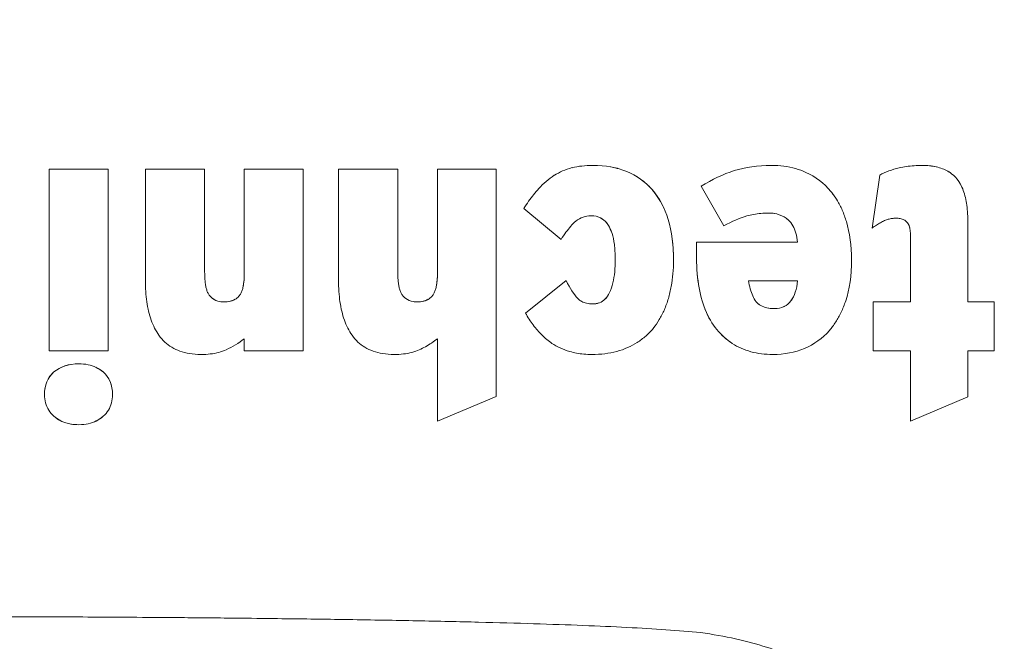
# Model space of a CAD drawing. Header units: centimetres. Extents: x -122 to 72759, y 3298 to 43172.
# Tile 146 of 243: x 30475.973 to 30476.744, y 17227.569 to 17228.056. Entities that reach past the tile are written whole.
import ezdxf
from ezdxf import colors
from ezdxf.entities.mleader import LeaderData, LeaderLine
from ezdxf.math import Vec2, Vec3

# ---------------------------------------------------------------- set-up
doc = ezdxf.new("R2010")
doc.units = ezdxf.units.CM
doc.header["$MEASUREMENT"] = 0
doc.layers.get('0').update_dxf_attribs({"lineweight": 5})
doc.layers.add('IS_ARMATURA', color=7, linetype='Continuous', lineweight=9)
doc.layers.add('IS_INSTAL GAZ_Opis', color=7, linetype='Continuous', lineweight=5)
doc.styles.add('Arial-sanit', font='arial.ttf')

# ---------------------------------------------------------------- blocks, each defined once
blk = doc.blocks.new('G$CD5DA571F')
at = {"color": 0, "linetype": 'Continuous', "lineweight": 0}
for p, q in [((25.0193, 8.9164), (25.401, 8.9164)), ((25.0193, 8.712), (25.0193, 8.9164)), ((25.401, 8.9164), (25.401, 8.712)), ((24.4025, 8.712), (25.0193, 8.712)), ((25.401, 8.712), (25.7614, 8.712)), ((25.7614, 8.712), (25.9522, 8.263)), ((25.0193, 8.263), (24.5047, 8.263)), ((25.0193, 7.9709), (25.0193, 8.263)), ((25.9522, 8.263), (25.401, 8.263)), ((25.401, 8.263), (25.401, 7.9709)), ((24.4411, 7.9636), (24.0267, 8.022)), ((25.401, 7.9709), (25.0193, 7.9709)), ((24.551, 6.5892), (24.551, 7.3795)), ((24.8536, 7.3795), (24.8536, 6.9944)), ((24.4237, 6.8028), (24.1134, 6.6257)), ((24.6454, 6.5874), (24.5914, 6.5874)), ((25.1061, 5.2495), (24.8516, 5.5671)), ((24.5298, 5.5287), (24.2888, 5.2367)), ((23.9804, 5.0213), (25.7576, 5.0213)), ((23.9804, 4.5613), (23.9804, 5.0213)), ((25.7576, 5.0213), (25.9522, 4.5613)), ((24.7919, 4.5613), (23.9804, 4.5613)), ((25.9522, 4.5613), (25.3065, 4.5613)), ((23.9804, 4.251), (24.7861, 4.251)), ((23.9804, 3.7874), (23.9804, 4.251)), ((24.8497, 3.7874), (23.9804, 3.7874)), ((23.9804, 3.51), (25.401, 3.51)), ((23.9804, 3.05), (23.9804, 3.51)), ((25.401, 3.51), (25.401, 3.05)), ((24.7919, 3.05), (23.9804, 3.05)), ((25.401, 3.05), (25.3065, 3.05)), ((23.9804, 2.7397), (24.7861, 2.7397)), ((23.9804, 2.2761), (23.9804, 2.7397)), ((24.8497, 2.2761), (23.9804, 2.2761)), ((23.9804, 1.5241), (23.9804, 1.9859)), ((23.9804, 1.9859), (25.401, 1.9859)), ((25.401, 1.9859), (25.401, 1.5241)), ((25.401, 1.5241), (23.9804, 1.5241))]:
    blk.add_line(p, q, dxfattribs=at)
blk.add_circle((-21, 1), 174.3366)
for centre, radius in [((15.4314, -0.0048), 32.9953), ((15.4314, -0.0048), 32.9913), ((15.4804, 0), 32.7)]:
    blk.add_arc(centre, radius, 270, 90, dxfattribs=at)
at = {"color": 0, "linetype": 'Continuous', "lineweight": 0, "extrusion": (0, 1.83697e-16, -1)}
blk.add_arc((-24.7734, 2.6272), 0.6804, 141.58749, 155.666, dxfattribs=at)
at = {"color": 0, "linetype": 'Continuous', "lineweight": 0, "extrusion": (1.78726e-31, 1.83697e-16, -1)}
blk.add_ellipse((24.1589, 8.2438), major_axis=(0.0712, -0.3747), ratio=0.521168, start_param=1.039674, end_param=1.481855, dxfattribs=at)
at = {"color": 0, "linetype": 'Continuous', "lineweight": 0, "extrusion": (2.46519e-32, 1.83697e-16, -1)}
blk.add_ellipse((26.6366, 5.2124), major_axis=(2.5262, -2.3808), ratio=0.402431, start_param=-2.914439, end_param=-2.737936, dxfattribs=at)
at = {"color": 0, "linetype": 'Continuous', "lineweight": 0, "extrusion": (0, 1.83697e-16, -1)}
for centre, major_axis, ratio, start_param, end_param in [((8.1071, -7.572), (17.1353, 15.181), 0.141429, -0.158317, -0.081277), ((24.8738, 7.0551), (0.8662, -0.3932), 0.738922, 3.133941, 3.484493), ((5.8121, 26.0763), (19.2139, -19.0136), 0.069502, -0.068544, -0.049691), ((5.8121, 26.0763), (19.2139, -19.0136), 0.069502, -0.013482, 0.00624), ((30.361, 1.5479), (6.2993, -4.607), 0.256797, 2.955857, 3.199316), ((20.3812, 2.3545), (4.6108, 2.1402), 0.116697, -0.246297, -0.154469)]:
    blk.add_ellipse(centre, major_axis=major_axis, ratio=ratio, start_param=start_param, end_param=end_param, dxfattribs=at)
at = {"color": 0, "linetype": 'Continuous', "lineweight": 0, "extrusion": (3.69779e-32, 1.83697e-16, -1)}
blk.add_ellipse((18.776, 1.8777), major_axis=(6.5153, 5.7014), ratio=0.250186, start_param=-0.031657, end_param=0.079067, dxfattribs=at)
at = {"color": 0, "linetype": 'Continuous', "lineweight": 0, "extrusion": (-4.93038e-32, 1.83697e-16, -1)}
blk.add_ellipse((2.4795, -3.6314), major_axis=(22.89, 11.0952), ratio=0.149855, start_param=0.00899, end_param=0.072519, dxfattribs=at)
at = {"color": 0, "linetype": 'Continuous', "lineweight": 0}
for centre, major_axis, ratio, start_param, end_param in [((24.6366, 7.0692), (-0.2503, 0.2468), 0.762117, 0.048499, 0.646179), ((24.9561, 6.7266), (-0.5759, 0.5497), 0.470046, 0.684073, 0.988591), ((35.9955, -5.0181), (-11.8918, 11.2234), 0.180419, -0.188915, -0.140402), ((35.9955, -5.0181), (-11.8918, 11.2234), 0.180419, -0.068428, -0.017253), ((24.7019, 5.7802), (-0.3563, -0.0366), 0.710653, -0.073918, 0.419139), ((24.1309, 5.5311), (-0.8974, -0.2034), 0.21251, 2.453491, 2.797869), ((22.4945, 6.045), (-2.5003, 1.728), 0.203014, 3.085295, 3.281113), ((22.9231, 4.2382), (-2.0716, 1.4325), 0.223073, 3.079797, 3.294788), ((29.0115, -2.7462), (3.4101, -4.7239), 0.183053, 3.055792, 3.127879), ((22.9269, 3.9395), (-2.9964, 2.3676), 0.245761, 3.276627, 3.333563), ((27.0562, 2.7908), (-1.493, -1.2261), 0.348962, -0.199562, -0.079265), ((26.2549, 2.4431), (-0.6509, -0.9166), 0.424288, -0.105234, 0.024006), ((22.9269, 3.9395), (-2.9964, 2.3676), 0.245761, 3.125837, 3.190529), ((26.2549, 2.4431), (-0.6509, -0.9166), 0.424288, 0.190315, 0.293178)]:
    blk.add_ellipse(centre, major_axis=major_axis, ratio=ratio, start_param=start_param, end_param=end_param, dxfattribs=at)
at = {"color": 0, "linetype": 'Continuous', "lineweight": 0, "extrusion": (-7.88861e-31, 1.83697e-16, -1)}
blk.add_ellipse((75.8341, 42.4256), major_axis=(51.7454, 35.7436), ratio=0.105492, start_param=-3.108366, end_param=-3.068849, dxfattribs=at)
at = {"color": 0, "linetype": 'Continuous', "lineweight": 0, "extrusion": (1.72563e-31, 1.83697e-16, -1)}
blk.add_ellipse((44.9324, 9.7682), major_axis=(20.9855, 2.6873), ratio=0.222166, start_param=3.040857, end_param=3.09861, dxfattribs=at)
at = {"color": 0, "linetype": 'Continuous', "lineweight": 0, "extrusion": (2.95823e-31, 1.83697e-16, -1)}
blk.add_ellipse((39.5177, -8.4697), major_axis=(15.4125, -14.6765), ratio=0.158398, start_param=-3.127129, end_param=-2.97676, dxfattribs=at)
at = {"color": 0, "linetype": 'Continuous', "lineweight": 0, "extrusion": (-6.16298e-33, 1.83697e-16, -1)}
blk.add_ellipse((24.2403, 5.9342), major_axis=(-0.1165, -0.5235), ratio=0.504773, start_param=0.806579, end_param=1.155705, dxfattribs=at)
at = {"color": 0, "linetype": 'Continuous', "lineweight": 0, "extrusion": (6.16298e-33, 1.83697e-16, -1)}
blk.add_ellipse((24.4045, 5.9937), major_axis=(-0.185, -0.6709), ratio=0.635051, start_param=0.533553, end_param=0.807022, dxfattribs=at)
at = {"color": 0, "linetype": 'Continuous', "lineweight": 0, "extrusion": (1.97215e-31, 1.83697e-16, -1)}
blk.add_ellipse((25.2279, 5.7359), major_axis=(-0.0477, -0.3796), ratio=0.5347, start_param=-1.262047, end_param=-0.816811, dxfattribs=at)
at = {"color": 0, "linetype": 'Continuous', "lineweight": 0, "extrusion": (1.2326e-32, 1.83697e-16, -1)}
for centre, major_axis, ratio, start_param, end_param in [((24.264, 5.5537), (0.2569, -0.2812), 0.616692, 1.414719, 1.839994), ((21.8789, 2.2457), (3.1134, 2.2526), 0.182555, 0.016305, 0.085641), ((20.1653, 7.6226), (4.8298, -3.3051), 0.146312, -0.099829, -0.06474), ((20.1653, 7.6226), (4.8298, -3.3051), 0.146312, -0.006844, 0.041237), ((21.187, 5.2525), (4.7374, -3.6791), 0.196407, -0.151442, 0.014172)]:
    blk.add_ellipse(centre, major_axis=major_axis, ratio=ratio, start_param=start_param, end_param=end_param, dxfattribs=at)
at = {"color": 0, "linetype": 'Continuous', "lineweight": 0, "extrusion": (-2.46519e-32, 1.83697e-16, -1)}
blk.add_ellipse((19.4169, 0.3721), major_axis=(5.5748, 2.6114), ratio=0.106362, start_param=-0.223272, end_param=-0.13984, dxfattribs=at)
at = {"color": 0, "linetype": 'Continuous', "lineweight": 0, "extrusion": (-3.69779e-32, 1.83697e-16, -1)}
for centre, major_axis, ratio, start_param, end_param in [((21.9759, 0.7824), (3.0161, 2.2049), 0.184628, 0.017271, 0.087444), ((26.8504, 2.6378), (1.2859, 1.0745), 0.374024, 3.136009, 3.444804)]:
    blk.add_ellipse(centre, major_axis=major_axis, ratio=ratio, start_param=start_param, end_param=end_param, dxfattribs=at)
at = {"color": 0, "linetype": 'Continuous', "lineweight": 0, "extrusion": (6.16298e-32, 1.83697e-16, -1)}
for centre, major_axis, ratio, start_param, end_param in [((21.6162, 5.1203), (3.3789, -2.3141), 0.174951, -0.119305, -0.077318), ((21.6162, 5.1203), (3.3789, -2.3141), 0.174951, -0.008179, 0.049238), ((27.3981, -0.4705), (1.7981, -2.4471), 0.253418, 3.082869, 3.325912)]:
    blk.add_ellipse(centre, major_axis=major_axis, ratio=ratio, start_param=start_param, end_param=end_param, dxfattribs=at)
at = {"color": 0, "linetype": 'Continuous', "lineweight": 0, "extrusion": (-1.10934e-31, 1.83697e-16, -1)}
blk.add_ellipse((26.3506, 2.5908), major_axis=(-0.7454, -1.0651), ratio=0.394633, start_param=-0.269768, end_param=0.100554, dxfattribs=at)
at = {"color": 0, "linetype": 'Continuous', "lineweight": 0}
for points, knots in [([(24.0556, 8.6244), (24.0819, 8.6465), (24.1133, 8.6632), (24.1481, 8.676), (24.1829, 8.6887), (24.2211, 8.6975), (24.2634, 8.7033), (24.3057, 8.7091), (24.3521, 8.712), (24.4025, 8.712)], [0, 0, 0, 0, 0.333333, 0.333333, 0.333333, 0.666667, 0.666667, 0.666667, 1, 1, 1, 1]), ([(23.9515, 8.3542), (23.9515, 8.3946), (23.9552, 8.4316), (23.9627, 8.4651), (23.9701, 8.4986), (23.9814, 8.5285), (23.9968, 8.5551), (24.0122, 8.5817), (24.0317, 8.6049), (24.0556, 8.6244)], [0, 0, 0, 0, 0.333333, 0.333333, 0.333333, 0.666667, 0.666667, 0.666667, 1, 1, 1, 1]), ([(24.0556, 8.6244), (24.0324, 8.6055), (24.0131, 8.5829), (23.9977, 8.5566), (23.9972, 8.5559), (23.9968, 8.5552), (23.9964, 8.5545)], [0, 0, 0, 0, 0.3333333, 0.3333333, 0.3333333, 0.34217, 0.34217, 0.34217, 0.34217]), ([(27.6054, 6.6197), (27.6319, 6.8139), (27.671, 6.9856), (27.7192, 7.1355), (27.7673, 7.2854), (27.8245, 7.4136), (27.8793, 7.5208), (27.9341, 7.6279), (27.9867, 7.714), (28.0686, 7.8119), (28.1506, 7.9099), (28.262, 8.0196), (28.3568, 8.098), (28.4515, 8.1764), (28.5297, 8.2235), (28.6325, 8.2702), (28.7352, 8.3168), (28.8626, 8.363), (28.9648, 8.3892), (29.067, 8.4153), (29.1441, 8.4214), (29.2129, 8.4214)], [0, 0, 0, 0, 0.142857, 0.142857, 0.142857, 0.285714, 0.285714, 0.285714, 0.428571, 0.428571, 0.428571, 0.571429, 0.571429, 0.571429, 0.714286, 0.714286, 0.714286, 0.857143, 0.857143, 0.857143, 1, 1, 1, 1]), ([(23.9708, 8.1735), (23.9664, 8.1921), (23.9627, 8.2112), (23.9599, 8.2308), (23.957, 8.2503), (23.9549, 8.2704), (23.9535, 8.291), (23.9522, 8.3116), (23.9515, 8.3326), (23.9515, 8.3542)], [0, 0, 0, 0, 0.333333, 0.333333, 0.333333, 0.666667, 0.666667, 0.666667, 1, 1, 1, 1]), ([(24.5047, 8.263), (24.4868, 8.263), (24.4707, 8.2618), (24.4576, 8.2601), (24.4445, 8.2583), (24.4342, 8.2559), (24.4238, 8.2519), (24.4135, 8.2479), (24.4029, 8.2423), (24.3948, 8.2338)], [0, 0, 0, 0, 0.333333, 0.333333, 0.333333, 0.666667, 0.666667, 0.666667, 1, 1, 1, 1]), ([(24.4197, 8.2502), (24.4211, 8.2508), (24.4225, 8.2514), (24.424, 8.2519), (24.4302, 8.2543), (24.4364, 8.2561), (24.4431, 8.2576)], [0.2882422, 0.2882422, 0.2882422, 0.2882422, 0.3333333, 0.3333333, 0.3333333, 0.5328698, 0.5328698, 0.5328698, 0.5328698]), ([(24.3948, 8.2338), (24.3875, 8.2275), (24.3816, 8.2199), (24.3771, 8.2113), (24.3725, 8.2027), (24.3693, 8.1931), (24.3671, 8.1825), (24.365, 8.172), (24.364, 8.1605), (24.364, 8.148)], [0, 0, 0, 0, 0.333333, 0.333333, 0.333333, 0.666667, 0.666667, 0.666667, 1, 1, 1, 1]), ([(24.364, 8.148), (24.364, 8.1382), (24.3648, 8.1284), (24.3663, 8.1185), (24.3678, 8.1086), (24.37, 8.0988), (24.3729, 8.0888), (24.3757, 8.0788), (24.3792, 8.0687), (24.3833, 8.0585)], [0, 0, 0, 0, 0.333333, 0.333333, 0.333333, 0.666667, 0.666667, 0.666667, 1, 1, 1, 1]), ([(24.3833, 8.0585), (24.3883, 8.0483), (24.3937, 8.0378), (24.3995, 8.0273), (24.4052, 8.0168), (24.4115, 8.0063), (24.4184, 7.9956), (24.4252, 7.985), (24.4328, 7.9743), (24.4411, 7.9636)], [0, 0, 0, 0, 0.333333, 0.333333, 0.333333, 0.666667, 0.666667, 0.666667, 1, 1, 1, 1]), ([(24.1558, 7.6406), (24.177, 7.6577), (24.1998, 7.6738), (24.2241, 7.6885), (24.2485, 7.7033), (24.2744, 7.7167), (24.3022, 7.7288), (24.33, 7.741), (24.3596, 7.7517), (24.391, 7.761)], [0, 0, 0, 0, 0.333333, 0.333333, 0.333333, 0.666667, 0.666667, 0.666667, 1, 1, 1, 1]), ([(25.0116, 7.7556), (25.0425, 7.745), (25.0716, 7.7332), (25.099, 7.7202), (25.1264, 7.7071), (25.1521, 7.6929), (25.176, 7.6775), (25.2, 7.6621), (25.2223, 7.6455), (25.2429, 7.6278)], [0, 0, 0, 0, 0.333333, 0.333333, 0.333333, 0.666667, 0.666667, 0.666667, 1, 1, 1, 1]), ([(24.2275, 7.6905), (24.2268, 7.6901), (24.2262, 7.6898), (24.2256, 7.6894), (24.201, 7.6746), (24.1777, 7.6583), (24.1558, 7.6406)], [0.6582633, 0.6582633, 0.6582633, 0.6582633, 0.6666667, 0.6666667, 0.6666667, 1, 1, 1, 1]), ([(23.9515, 7.1733), (23.9515, 7.2079), (23.9535, 7.241), (23.9575, 7.2725), (23.9615, 7.304), (23.9675, 7.3339), (23.9755, 7.3624), (23.9836, 7.3908), (23.9936, 7.4179), (24.0055, 7.4434)], [0, 0, 0, 0, 0.333333, 0.333333, 0.333333, 0.666667, 0.666667, 0.666667, 1, 1, 1, 1]), ([(24.551, 7.3795), (24.5254, 7.3765), (24.5019, 7.3721), (24.4805, 7.3659), (24.4592, 7.3598), (24.4399, 7.3519), (24.4227, 7.3421), (24.4054, 7.3323), (24.3902, 7.3205), (24.3775, 7.3065)], [0, 0, 0, 0, 0.333333, 0.333333, 0.333333, 0.666667, 0.666667, 0.666667, 1, 1, 1, 1]), ([(25.0714, 7.1988), (25.0714, 7.2271), (25.066, 7.2519), (25.0555, 7.2733), (25.045, 7.2946), (25.0295, 7.3124), (25.0106, 7.3268), (24.9916, 7.3413), (24.9692, 7.3523), (24.943, 7.3609), (24.9169, 7.3695), (24.887, 7.3757), (24.8536, 7.3795)], [0, 0, 0, 0, 0.25, 0.25, 0.25, 0.5, 0.5, 0.5, 0.75, 0.75, 0.75, 1, 1, 1, 1]), ([(24.9388, 7.3622), (24.9405, 7.3617), (24.9421, 7.3612), (24.9437, 7.3606), (24.9671, 7.3529), (24.9876, 7.3431), (25.0051, 7.3308)], [0.2346803, 0.2346803, 0.2346803, 0.2346803, 0.25, 0.25, 0.25, 0.4731982, 0.4731982, 0.4731982, 0.4731982]), ([(25.0532, 7.2778), (25.0541, 7.2761), (25.0549, 7.2744), (25.0558, 7.2727), (25.0661, 7.2515), (25.0714, 7.2268), (25.0714, 7.1988)], [0.7298964, 0.7298964, 0.7298964, 0.7298964, 0.75, 0.75, 0.75, 1, 1, 1, 1]), ([(25.0174, 7.0547), (25.0296, 7.065), (25.0397, 7.0773), (25.0476, 7.0915), (25.0556, 7.1056), (25.0615, 7.1215), (25.0654, 7.1394), (25.0694, 7.1573), (25.0714, 7.1771), (25.0714, 7.1988)], [0, 0, 0, 0, 0.333333, 0.333333, 0.333333, 0.666667, 0.666667, 0.666667, 1, 1, 1, 1]), ([(25.4299, 7.1861), (25.4299, 7.1243), (25.4227, 7.0669), (25.4084, 7.0139), (25.394, 6.9609), (25.3724, 6.9122), (25.3436, 6.8679), (25.3147, 6.8236), (25.2786, 6.7837), (25.2352, 6.748)], [0, 0, 0, 0, 0.333333, 0.333333, 0.333333, 0.666667, 0.666667, 0.666667, 1, 1, 1, 1]), ([(24.3235, 7.1514), (24.3235, 7.131), (24.3244, 7.1112), (24.3261, 7.0918), (24.3278, 7.0725), (24.3304, 7.0536), (24.3339, 7.0352), (24.3373, 7.0168), (24.3415, 6.999), (24.3466, 6.9816)], [0, 0, 0, 0, 0.333333, 0.333333, 0.333333, 0.666667, 0.666667, 0.666667, 1, 1, 1, 1]), ([(24.8536, 6.9944), (24.8762, 6.9983), (24.8973, 7.0031), (24.9169, 7.0086), (24.9365, 7.0142), (24.9545, 7.0205), (24.9713, 7.0281), (24.9881, 7.0356), (25.0036, 7.0444), (25.0174, 7.0547)], [0, 0, 0, 0, 0.333333, 0.333333, 0.333333, 0.666667, 0.666667, 0.666667, 1, 1, 1, 1]), ([(25.2352, 6.748), (25.2776, 6.7829), (25.3134, 6.822), (25.3422, 6.8659), (25.3425, 6.8663), (25.3428, 6.8668), (25.3432, 6.8673)], [0, 0, 0, 0, 0.3333333, 0.3333333, 0.3333333, 0.3368813, 0.3368813, 0.3368813, 0.3368813]), ([(25.2352, 6.748), (25.1901, 6.7104), (25.1376, 6.6802), (25.0787, 6.6565), (25.0197, 6.6328), (24.9543, 6.6157), (24.8822, 6.6043), (24.81, 6.593), (24.731, 6.5874), (24.6454, 6.5874)], [0, 0, 0, 0, 0.333333, 0.333333, 0.333333, 0.666667, 0.666667, 0.666667, 1, 1, 1, 1]), ([(25.0734, 6.6544), (25.0755, 6.6552), (25.0776, 6.656), (25.0796, 6.6569), (25.1384, 6.6806), (25.1905, 6.7107), (25.2352, 6.748)], [0.6550779, 0.6550779, 0.6550779, 0.6550779, 0.6666667, 0.6666667, 0.6666667, 1, 1, 1, 1]), ([(24.5914, 6.5874), (24.5868, 6.5874), (24.5822, 6.5874), (24.5777, 6.5875), (24.5732, 6.5875), (24.5687, 6.5877), (24.5642, 6.5879), (24.5598, 6.5882), (24.5553, 6.5886), (24.551, 6.5892)], [0, 0, 0, 0, 0.333333, 0.333333, 0.333333, 0.666667, 0.666667, 0.666667, 1, 1, 1, 1]), ([(27.4946, -2.3817), (27.4929, -2.2761), (27.4915, -2.1629), (27.4902, -2.0425), (27.4889, -1.9221), (27.4877, -1.7945), (27.4866, -1.6588), (27.4855, -1.523), (27.4845, -1.379), (27.4837, -1.2262), (27.4828, -1.0734), (27.482, -0.9117), (27.4814, -0.7397), (27.4808, -0.5678), (27.4803, -0.3856), (27.4799, -0.194), (27.4796, -0.0023), (27.4795, 0.1987), (27.4795, 0.4171), (27.4796, 0.6356), (27.4799, 0.8713), (27.4806, 1.1194), (27.4813, 1.3675), (27.4824, 1.6278), (27.4837, 1.8803), (27.4851, 2.1328), (27.4869, 2.3774), (27.4888, 2.6084), (27.4908, 2.8394), (27.493, 3.0568), (27.4955, 3.2654), (27.498, 3.4741), (27.5007, 3.6739), (27.5036, 3.8631), (27.5066, 4.0524), (27.5097, 4.231), (27.5131, 4.4005), (27.5165, 4.57), (27.5201, 4.7304), (27.5238, 4.8824), (27.5276, 5.0344), (27.5317, 5.1781), (27.5359, 5.314), (27.5402, 5.45), (27.5447, 5.5783), (27.5494, 5.6996), (27.5542, 5.8209), (27.5593, 5.9353), (27.5648, 6.0434), (27.5703, 6.1514), (27.5762, 6.2531), (27.5828, 6.349), (27.5894, 6.445), (27.5966, 6.5354), (27.6054, 6.6197)], [0, 0, 0, 0, 0.055556, 0.055556, 0.055556, 0.111111, 0.111111, 0.111111, 0.166667, 0.166667, 0.166667, 0.222222, 0.222222, 0.222222, 0.277778, 0.277778, 0.277778, 0.333333, 0.333333, 0.333333, 0.388889, 0.388889, 0.388889, 0.444444, 0.444444, 0.444444, 0.5, 0.5, 0.5, 0.555556, 0.555556, 0.555556, 0.611111, 0.611111, 0.611111, 0.666667, 0.666667, 0.666667, 0.722222, 0.722222, 0.722222, 0.777778, 0.777778, 0.777778, 0.833333, 0.833333, 0.833333, 0.888889, 0.888889, 0.888889, 0.944444, 0.944444, 0.944444, 1, 1, 1, 1]), ([(24.6955, 6.4085), (24.7306, 6.4085), (24.7651, 6.4069), (24.7987, 6.4039), (24.8324, 6.4009), (24.8653, 6.3964), (24.8975, 6.3904), (24.9298, 6.3845), (24.9614, 6.3771), (24.9924, 6.3684)], [0, 0, 0, 0, 0.333333, 0.333333, 0.333333, 0.666667, 0.666667, 0.666667, 1, 1, 1, 1]), ([(24.9924, 6.3684), (25.0232, 6.3591), (25.0524, 6.3485), (25.0799, 6.3366), (25.1074, 6.3247), (25.1332, 6.3116), (25.1574, 6.2971), (25.1817, 6.2826), (25.2044, 6.2668), (25.2256, 6.2497)], [0, 0, 0, 0, 0.333333, 0.333333, 0.333333, 0.666667, 0.666667, 0.666667, 1, 1, 1, 1]), ([(25.2256, 6.2497), (25.2474, 6.2316), (25.2675, 6.212), (25.286, 6.1909), (25.3046, 6.1698), (25.3215, 6.1472), (25.3365, 6.1235), (25.3516, 6.0997), (25.3646, 6.0749), (25.3759, 6.0489)], [0, 0, 0, 0, 0.333333, 0.333333, 0.333333, 0.666667, 0.666667, 0.666667, 1, 1, 1, 1]), ([(25.3759, 6.0489), (25.388, 6.0224), (25.398, 5.9943), (25.406, 5.9647), (25.414, 5.935), (25.42, 5.9039), (25.424, 5.8711), (25.4279, 5.8383), (25.4299, 5.8038), (25.4299, 5.7678)], [0, 0, 0, 0, 0.333333, 0.333333, 0.333333, 0.666667, 0.666667, 0.666667, 1, 1, 1, 1]), ([(23.9764, 5.9757), (23.9756, 5.9726), (23.9747, 5.9695), (23.9739, 5.9664), (23.9697, 5.9502), (23.9661, 5.9334), (23.9631, 5.9162)], [0.6486516, 0.6486516, 0.6486516, 0.6486516, 0.6666667, 0.6666667, 0.6666667, 0.7612713, 0.7612713, 0.7612713, 0.7612713]), ([(24.6859, 5.9522), (24.6415, 5.9522), (24.6019, 5.9495), (24.5688, 5.9453), (24.5357, 5.9411), (24.5091, 5.9354), (24.4838, 5.9273), (24.4585, 5.9192), (24.4345, 5.9087), (24.4136, 5.8944), (24.3927, 5.8801), (24.375, 5.8619), (24.363, 5.8399), (24.351, 5.8179), (24.3447, 5.7921), (24.3447, 5.7624)], [0, 0, 0, 0, 0.2, 0.2, 0.2, 0.4, 0.4, 0.4, 0.6, 0.6, 0.6, 0.8, 0.8, 0.8, 1, 1, 1, 1]), ([(24.9461, 5.9084), (24.923, 5.9197), (24.8976, 5.928), (24.8706, 5.9343), (24.8437, 5.9407), (24.8151, 5.9451), (24.7844, 5.9479), (24.7536, 5.9508), (24.7207, 5.9522), (24.6859, 5.9522)], [0, 0, 0, 0, 0.333333, 0.333333, 0.333333, 0.666667, 0.666667, 0.666667, 1, 1, 1, 1]), ([(24.3607, 5.8354), (24.361, 5.8361), (24.3613, 5.8367), (24.3617, 5.8374), (24.3715, 5.8563), (24.3857, 5.8728), (24.403, 5.8866)], [0.1941252, 0.1941252, 0.1941252, 0.1941252, 0.2, 0.2, 0.2, 0.3730272, 0.3730272, 0.3730272, 0.3730272]), ([(25.0348, 5.7751), (25.0348, 5.7944), (25.0319, 5.8123), (25.0254, 5.8289), (25.019, 5.8456), (25.0088, 5.861), (24.9955, 5.8743), (24.9822, 5.8876), (24.9657, 5.8988), (24.9461, 5.9084)], [0, 0, 0, 0, 0.333333, 0.333333, 0.333333, 0.666667, 0.666667, 0.666667, 1, 1, 1, 1]), ([(24.9833, 5.8853), (24.9869, 5.8823), (24.9905, 5.8792), (24.9938, 5.876), (24.9982, 5.8718), (25.0023, 5.8672), (25.0061, 5.8625)], [0.2492359, 0.2492359, 0.2492359, 0.2492359, 0.3333333, 0.3333333, 0.3333333, 0.4440401, 0.4440401, 0.4440401, 0.4440401]), ([(24.9904, 5.6583), (25.0003, 5.6677), (25.0086, 5.6781), (25.0152, 5.6898), (25.0218, 5.7015), (25.0267, 5.7144), (25.0299, 5.7286), (25.0332, 5.7428), (25.0348, 5.7583), (25.0348, 5.7751)], [0, 0, 0, 0, 0.333333, 0.333333, 0.333333, 0.666667, 0.666667, 0.666667, 1, 1, 1, 1]), ([(25.4299, 5.7678), (25.4299, 5.7467), (25.429, 5.7264), (25.4273, 5.7067), (25.4257, 5.687), (25.4231, 5.6681), (25.4197, 5.6497), (25.4163, 5.6313), (25.412, 5.6135), (25.4068, 5.5963)], [0, 0, 0, 0, 0.333333, 0.333333, 0.333333, 0.666667, 0.666667, 0.666667, 1, 1, 1, 1]), ([(24.3871, 5.6437), (24.3991, 5.63), (24.4128, 5.6169), (24.4273, 5.6043), (24.4419, 5.5916), (24.4574, 5.5793), (24.4744, 5.5668), (24.4914, 5.5543), (24.51, 5.5415), (24.5298, 5.5287)], [0, 0, 0, 0, 0.333333, 0.333333, 0.333333, 0.666667, 0.666667, 0.666667, 1, 1, 1, 1]), ([(25.0164, 5.692), (25.0162, 5.6916), (25.016, 5.6912), (25.0158, 5.6909), (25.0092, 5.679), (25.0007, 5.6681), (24.9904, 5.6583)], [0.6566191, 0.6566191, 0.6566191, 0.6566191, 0.6666667, 0.6666667, 0.6666667, 1, 1, 1, 1]), ([(25.3432, 5.4575), (25.3335, 5.4435), (25.3233, 5.43), (25.3126, 5.417), (25.3019, 5.4041), (25.2908, 5.3917), (25.2789, 5.3796), (25.2669, 5.3676), (25.2543, 5.3558), (25.241, 5.3444)], [0, 0, 0, 0, 0.333333, 0.333333, 0.333333, 0.666667, 0.666667, 0.666667, 1, 1, 1, 1]), ([(24.2888, 5.2367), (24.2692, 5.2494), (24.2503, 5.2621), (24.2322, 5.2749), (24.2141, 5.2877), (24.1968, 5.3005), (24.1802, 5.3136), (24.1636, 5.3266), (24.1477, 5.3399), (24.1327, 5.3535)], [0, 0, 0, 0, 0.333333, 0.333333, 0.333333, 0.666667, 0.666667, 0.666667, 1, 1, 1, 1]), ([(25.241, 5.3444), (25.2276, 5.333), (25.2138, 5.3218), (25.1994, 5.311), (25.185, 5.3002), (25.1701, 5.2898), (25.1546, 5.2795), (25.139, 5.2693), (25.1229, 5.2593), (25.1061, 5.2495)], [0, 0, 0, 0, 0.333333, 0.333333, 0.333333, 0.666667, 0.666667, 0.666667, 1, 1, 1, 1]), ([(24.9731, 4.5194), (24.9672, 4.5246), (24.9604, 4.5292), (24.9528, 4.5334), (24.9451, 4.5375), (24.9366, 4.5411), (24.9275, 4.5442), (24.9184, 4.5472), (24.9088, 4.5498), (24.8986, 4.552), (24.8884, 4.5541), (24.8776, 4.5559), (24.8662, 4.5573), (24.8549, 4.5586), (24.843, 4.5596), (24.8306, 4.5603), (24.8182, 4.5609), (24.8053, 4.5613), (24.7919, 4.5613)], [0, 0, 0, 0, 0.166667, 0.166667, 0.166667, 0.333333, 0.333333, 0.333333, 0.5, 0.5, 0.5, 0.666667, 0.666667, 0.666667, 0.833333, 0.833333, 0.833333, 1, 1, 1, 1]), ([(25.3065, 4.5613), (25.3186, 4.546), (25.3299, 4.5306), (25.3403, 4.5151), (25.3508, 4.4996), (25.3603, 4.484), (25.3691, 4.468), (25.3779, 4.452), (25.386, 4.4356), (25.3933, 4.419)], [0, 0, 0, 0, 0.333333, 0.333333, 0.333333, 0.666667, 0.666667, 0.666667, 1, 1, 1, 1]), ([(25.0193, 4.4044), (25.0193, 4.4205), (25.0176, 4.4355), (25.0143, 4.4495), (25.0109, 4.4634), (25.0059, 4.4762), (24.999, 4.4878), (24.9922, 4.4995), (24.9836, 4.5101), (24.9731, 4.5194)], [0, 0, 0, 0, 0.333333, 0.333333, 0.333333, 0.666667, 0.666667, 0.666667, 1, 1, 1, 1]), ([(25.3933, 4.419), (25.4021, 4.4009), (25.4091, 4.3814), (25.4145, 4.3608), (25.4199, 4.3401), (25.4237, 4.3183), (25.4262, 4.2951), (25.4287, 4.272), (25.4299, 4.2475), (25.4299, 4.2218)], [0, 0, 0, 0, 0.333333, 0.333333, 0.333333, 0.666667, 0.666667, 0.666667, 1, 1, 1, 1]), ([(24.7861, 4.251), (24.7999, 4.251), (24.8131, 4.2513), (24.8258, 4.2519), (24.8385, 4.2525), (24.8507, 4.2534), (24.8622, 4.2546), (24.8738, 4.2559), (24.8849, 4.2575), (24.8953, 4.2595), (24.9057, 4.2615), (24.9155, 4.2639), (24.9248, 4.2669), (24.9341, 4.2698), (24.9428, 4.2733), (24.9505, 4.2773), (24.9583, 4.2813), (24.9652, 4.2859), (24.9711, 4.2912)], [0, 0, 0, 0, 0.166667, 0.166667, 0.166667, 0.333333, 0.333333, 0.333333, 0.5, 0.5, 0.5, 0.666667, 0.666667, 0.666667, 0.833333, 0.833333, 0.833333, 1, 1, 1, 1]), ([(25.4299, 4.2218), (25.4299, 4.1901), (25.4275, 4.1605), (25.4232, 4.1333), (25.4188, 4.106), (25.4124, 4.0812), (25.4042, 4.058), (25.3959, 4.0349), (25.3857, 4.0135), (25.3738, 3.9938), (25.3619, 3.9741), (25.3482, 3.9561), (25.3325, 3.9394), (25.3168, 3.9226), (25.2991, 3.9072), (25.2795, 3.8933)], [0, 0, 0, 0, 0.2, 0.2, 0.2, 0.4, 0.4, 0.4, 0.6, 0.6, 0.6, 0.8, 0.8, 0.8, 1, 1, 1, 1]), ([(25.2795, 3.8933), (25.2443, 3.8683), (25.2046, 3.8483), (25.161, 3.8327), (25.1173, 3.8171), (25.0698, 3.8059), (25.0179, 3.7984), (24.9661, 3.791), (24.91, 3.7874), (24.8497, 3.7874)], [0, 0, 0, 0, 0.333333, 0.333333, 0.333333, 0.666667, 0.666667, 0.666667, 1, 1, 1, 1]), ([(27.5037, 3.8667), (27.5008, 3.679), (27.4981, 3.4816), (27.4955, 3.2688), (27.493, 3.0549), (27.4907, 2.8254), (27.4886, 2.582), (27.4866, 2.3385), (27.4848, 2.081), (27.4835, 1.8266), (27.4821, 1.5722), (27.4811, 1.3208), (27.4805, 1.0829), (27.4804, 1.0294), (27.4803, 0.9766), (27.4801, 0.9244)], [0.389215, 0.389215, 0.389215, 0.389215, 0.4444444, 0.4444444, 0.4444444, 0.5, 0.5, 0.5, 0.5555556, 0.5555556, 0.5555556, 0.6111111, 0.6111111, 0.6111111, 0.6236051, 0.6236051, 0.6236051, 0.6236051]), ([(24.9731, 3.008), (24.9672, 3.0132), (24.9604, 3.0179), (24.9528, 3.022), (24.9451, 3.0261), (24.9366, 3.0297), (24.9275, 3.0328), (24.9185, 3.0359), (24.9088, 3.0385), (24.8986, 3.0407), (24.8884, 3.0428), (24.8776, 3.0446), (24.8662, 3.0459), (24.8549, 3.0473), (24.843, 3.0483), (24.8306, 3.049), (24.8183, 3.0496), (24.8053, 3.05), (24.7919, 3.05)], [0, 0, 0, 0, 0.166667, 0.166667, 0.166667, 0.333333, 0.333333, 0.333333, 0.5, 0.5, 0.5, 0.666667, 0.666667, 0.666667, 0.833333, 0.833333, 0.833333, 1, 1, 1, 1]), ([(25.0193, 2.893), (25.0193, 2.9091), (25.0176, 2.9242), (25.0143, 2.9381), (25.0109, 2.952), (25.0059, 2.9648), (24.9991, 2.9765), (24.9922, 2.9882), (24.9836, 2.9987), (24.9731, 3.008)], [0, 0, 0, 0, 0.333333, 0.333333, 0.333333, 0.666667, 0.666667, 0.666667, 1, 1, 1, 1]), ([(25.3933, 2.9076), (25.4021, 2.8895), (25.4091, 2.87), (25.4145, 2.8494), (25.4199, 2.8287), (25.4237, 2.8069), (25.4262, 2.7838), (25.4287, 2.7606), (25.4299, 2.7362), (25.4299, 2.7105)], [0, 0, 0, 0, 0.333333, 0.333333, 0.333333, 0.666667, 0.666667, 0.666667, 1, 1, 1, 1]), ([(24.7861, 2.7397), (24.7999, 2.7397), (24.8131, 2.74), (24.8258, 2.7406), (24.8385, 2.7412), (24.8507, 2.7421), (24.8622, 2.7433), (24.8738, 2.7446), (24.8849, 2.7462), (24.8953, 2.7482), (24.9057, 2.7502), (24.9155, 2.7526), (24.9248, 2.7556), (24.9341, 2.7585), (24.9428, 2.762), (24.9505, 2.766), (24.9583, 2.77), (24.9652, 2.7746), (24.9711, 2.7799)], [0, 0, 0, 0, 0.166667, 0.166667, 0.166667, 0.333333, 0.333333, 0.333333, 0.5, 0.5, 0.5, 0.666667, 0.666667, 0.666667, 0.833333, 0.833333, 0.833333, 1, 1, 1, 1]), ([(25.4299, 2.7105), (25.4299, 2.6788), (25.4275, 2.6492), (25.4232, 2.622), (25.4188, 2.5947), (25.4124, 2.5699), (25.4042, 2.5467), (25.3959, 2.5236), (25.3857, 2.5022), (25.3738, 2.4825), (25.3619, 2.4628), (25.3482, 2.4448), (25.3325, 2.4281), (25.3168, 2.4113), (25.2991, 2.3959), (25.2795, 2.382)], [0, 0, 0, 0, 0.2, 0.2, 0.2, 0.4, 0.4, 0.4, 0.6, 0.6, 0.6, 0.8, 0.8, 0.8, 1, 1, 1, 1]), ([(25.2795, 2.382), (25.2443, 2.357), (25.2046, 2.337), (25.161, 2.3214), (25.1173, 2.3058), (25.0698, 2.2946), (25.0179, 2.2871), (24.9661, 2.2797), (24.91, 2.2761), (24.8497, 2.2761)], [0, 0, 0, 0, 0.333333, 0.333333, 0.333333, 0.666667, 0.666667, 0.666667, 1, 1, 1, 1]), ([(25.7441, 2.0187), (25.767, 2.0187), (25.7886, 2.0161), (25.8088, 2.0108), (25.829, 2.0055), (25.8477, 1.9975), (25.8652, 1.9867), (25.8827, 1.9758), (25.8989, 1.9622), (25.9137, 1.9457)], [0, 0, 0, 0, 0.333333, 0.333333, 0.333333, 0.666667, 0.666667, 0.666667, 1, 1, 1, 1]), ([(25.5031, 1.7559), (25.5031, 1.781), (25.5054, 1.8048), (25.51, 1.8272), (25.5146, 1.8496), (25.5216, 1.8705), (25.5311, 1.8902), (25.5405, 1.9099), (25.5524, 1.9284), (25.5667, 1.9457)], [0, 0, 0, 0, 0.333333, 0.333333, 0.333333, 0.666667, 0.666667, 0.666667, 1, 1, 1, 1]), ([(25.5667, 1.9457), (25.5529, 1.9291), (25.5412, 1.9112), (25.5318, 1.8917), (25.5313, 1.8908), (25.5309, 1.8898), (25.5304, 1.8889)], [0, 0, 0, 0, 0.3333333, 0.3333333, 0.3333333, 0.3497738, 0.3497738, 0.3497738, 0.3497738]), ([(25.9516, 1.8883), (25.9512, 1.889), (25.9509, 1.8897), (25.9505, 1.8905), (25.9408, 1.9101), (25.9285, 1.9286), (25.9137, 1.9457)], [0.6545493, 0.6545493, 0.6545493, 0.6545493, 0.6666667, 0.6666667, 0.6666667, 1, 1, 1, 1]), ([(25.9137, 1.9457), (25.928, 1.9291), (25.9401, 1.9112), (25.9499, 1.8918), (25.9596, 1.8724), (25.9669, 1.8515), (25.9718, 1.8289), (25.9767, 1.8063), (25.9792, 1.7819), (25.9792, 1.7559)], [0, 0, 0, 0, 0.333333, 0.333333, 0.333333, 0.666667, 0.666667, 0.666667, 1, 1, 1, 1]), ([(25.9137, 1.5606), (25.8989, 1.5441), (25.8828, 1.5303), (25.8653, 1.5192), (25.8479, 1.5081), (25.8291, 1.4998), (25.8089, 1.4942), (25.7887, 1.4886), (25.7671, 1.4858), (25.7441, 1.4858)], [0, 0, 0, 0, 0.333333, 0.333333, 0.333333, 0.666667, 0.666667, 0.666667, 1, 1, 1, 1])]:
    blk.add_open_spline(points, degree=3, knots=knots, dxfattribs=at)
for points in [[(24.1192, 8.6641), (24.0958, 8.6532), (24.0744, 8.6402), (24.0556, 8.6244)], [(23.9624, 8.464), (23.9551, 8.431), (23.9515, 8.3944), (23.9515, 8.3542)], [(24.3535, 7.2725), (24.3604, 7.2847), (24.3684, 7.296), (24.3775, 7.3065)], [(24.3235, 7.1514), (24.3235, 7.1678), (24.3248, 7.1834), (24.3274, 7.1983)], [(24.6454, 6.5874), (24.7296, 6.5874), (24.8073, 6.5928), (24.8784, 6.6037)], [(24.1173, 6.2192), (24.0875, 6.19), (24.0613, 6.1575), (24.039, 6.1212)], [(24.4203, 5.8988), (24.4382, 5.91), (24.4583, 5.9188), (24.4794, 5.9258)], [(25.0272, 5.8242), (25.0323, 5.8092), (25.0348, 5.7929), (25.0348, 5.7751)]]:
    blk.add_open_spline(points, degree=3, dxfattribs=at)
blk = doc.blocks.new('_Closed')
at = {"color": 0, "linetype": 'ByBlock', "lineweight": -2}
for p, q in [((-1, 0.16667), (0, 0)), ((-1, 0.16667), (-1, -0.16667)), ((0, 0), (-1, -0.16667)), ((0, 0), (-1, 0))]:
    blk.add_line(p, q, dxfattribs=at)

msp = doc.modelspace()

# ---------------------------------------------------------------- block references
at = {"layer": 'IS_ARMATURA', "xscale": 0.1, "yscale": 0.1, "zscale": 0.1, "rotation": 270.0000000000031}
msp.add_blockref('G$CD5DA571F', (30475.84418, 17230.33668), dxfattribs=at)

# ---------------------------------------------------------------- leaders
at = {"layer": 'IS_INSTAL GAZ_Opis'}
ml = msp.add_multileader_mtext('Standard', dxfattribs=at)
ml.set_content('{\\fArial Narrow|b0|i0|c238|p34;Kanał nawiewny "Z"  %%c 1\\FAaa.shx|c238;\x81\\fArial Narrow|b0|i0|c238|p34;2,5 cm, \\Pzewn. kratka+2,0 m nad ziemią\\Pzakończony nie niżej \\Pniż 30 cm nad posadzką}', color=256, style='Arial-sanit')
ml.set_leader_properties(color=256, linetype='ByLayer', lineweight=-1)
ml.set_arrow_properties(name='CLOSED')
ml.build(insert=Vec2(0, 0))
ml.multileader.update_dxf_attribs({"text_left_attachment_type": 6, "text_right_attachment_type": 6, "arrow_head_size": 5})
ctx = ml.context
ctx.base_point, ctx.char_height, ctx.arrow_head_size, ctx.plane_origin = Vec3(30289.70064, 17549.8276), 15, 5, Vec3(30834.38378, 18013.07144)
ctx.left_attachment, ctx.right_attachment = 6, 6
notes = []
notes.append((ctx, [(0, (1, 1, 0), (30547.937, 17549.8276), (-1, 0), 8, [(0, [(30465.7128, 17398.76117)], 0, [])])]))
ctx.mtext.insert, ctx.mtext.defined_height, ctx.mtext.flow_direction = Vec3(30291.70064, 17569.72869), 36, 5
for ctx, leaders in notes:
    for number, flags, end, landing, length, lines in leaders:
        leader = LeaderData()
        leader.index, (leader.has_last_leader_line, leader.has_dogleg_vector, leader.attachment_direction) = number, flags
        leader.last_leader_point, leader.dogleg_vector, leader.dogleg_length = Vec3(end), Vec3(landing), length
        for number, points, colour, breaks in lines:
            line = LeaderLine()
            line.index, line.vertices, line.color, line.breaks = number, Vec3.list(points), colors.encode_raw_color(colour), breaks
            leader.lines.append(line)
        ctx.leaders.append(leader)

doc.saveas('drawing.dxf')
